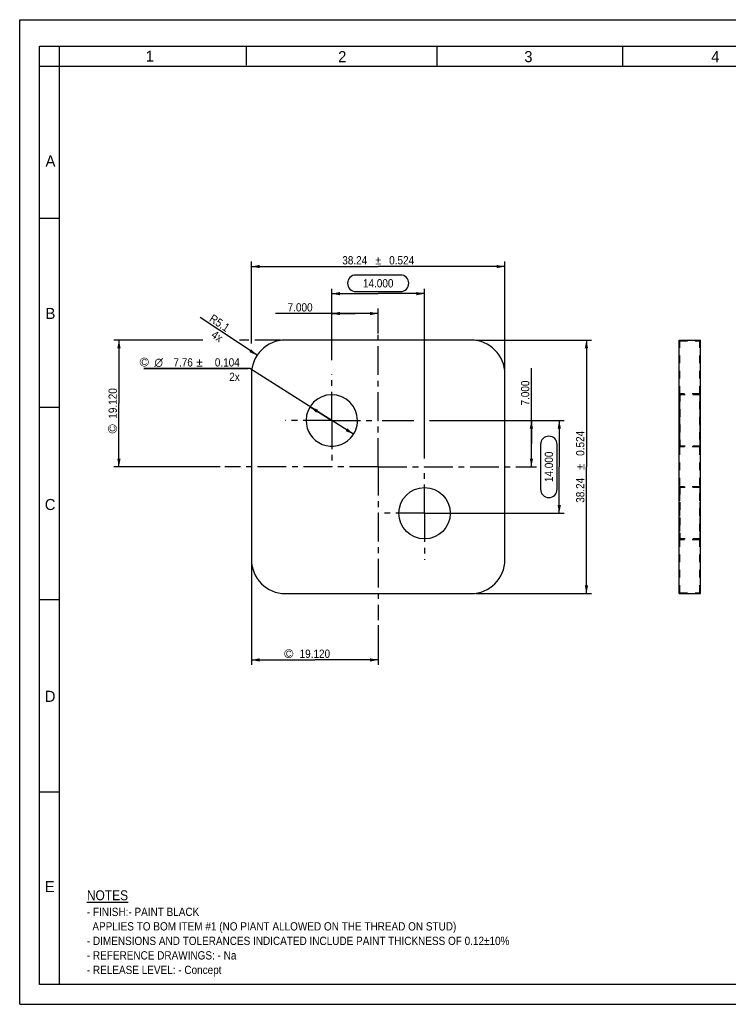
# Model space of a CAD drawing. Header units: millimetres. Extents: x 0 to 299, y -58 to 148.
# Tile 1 of 2: x 0 to 107, y 0 to 148. Entities that reach past the tile are written whole.
import ezdxf
from ezdxf.enums import TextEntityAlignment as Align

# ---------------------------------------------------------------- set-up
doc = ezdxf.new("R2010")
doc.units = ezdxf.units.MM
doc.header["$LTSCALE"] = 11.55
doc.linetypes.add('CENTER', pattern=[0.6, 0.375, -0.075, 0.075, -0.075])
doc.linetypes.add('HIDDEN', pattern=[0.2, 0.1, -0.1])
doc.layers.get('0').update_dxf_attribs({"linetype": 'CONTINUOUS'})
doc.layers.add('02___PRT_ALL_AXES', color=7, linetype='CONTINUOUS')
doc.layers.add('DEFAULT_2', color=8, linetype='HIDDEN')
doc.styles.get("Standard").update_dxf_attribs({"font": 'txt', "width": 0.9})
doc.styles.add('TEXTSTYLE_14', font='txt', dxfattribs={"width": 0.5})
doc.styles.add('TEXTSTYLE_2', font='txt')
doc.styles.add('TEXTSTYLE_6', font='gdt', dxfattribs={"width": 0.9})
doc.dimstyles.new('DIMSTYLE_1', dxfattribs={"dimtxt": 1.25, "dimasz": 1.25, "dimexe": 1.5, "dimexo": 1.5, "dimtad": 1, "dimzin": 0, "dimdsep": 46, "dimtxsty": 'Standard', "dimblk": '_FILLED', "dimblk1": '_FILLED', "dimblk2": '_FILLED', "dimcen": 0.09, "dimazin": 0, "dimtol": 1, "dimtp": 0.524, "dimtm": 0.524, "dimtfac": 1, "dimtdec": 3, "dimtofl": 0, "dimtmove": 0, "dimatfit": 3, "dimldrblk": '_FILLED', "dimfxl": 0, "dimtolj": 1, "dimtzin": 0, "dimarcsym": 0})
doc.dimstyles.new('DIMSTYLE_2', dxfattribs={"dimtxt": 1.25, "dimasz": 1.25, "dimexe": 1.5, "dimexo": 1.5, "dimtad": 1, "dimdec": 1, "dimzin": 0, "dimdsep": 46, "dimtxsty": 'Standard', "dimblk": '_FILLED', "dimblk1": '_FILLED', "dimblk2": '_FILLED', "dimcen": 0.09, "dimazin": 0, "dimtp": 0.2, "dimtm": 0.2, "dimtfac": 1, "dimtdec": 1, "dimtofl": 0, "dimtmove": 0, "dimatfit": 3, "dimldrblk": '_FILLED', "dimfxl": 0, "dimtolj": 1, "dimtzin": 0, "dimarcsym": 0})
doc.dimstyles.new('DIMSTYLE_3', dxfattribs={"dimtxt": 1.25, "dimasz": 1.25, "dimexe": 1.5, "dimexo": 1.5, "dimtad": 1, "dimzin": 0, "dimdsep": 46, "dimtxsty": 'Standard', "dimblk": '_FILLED', "dimblk1": '_FILLED', "dimblk2": '_FILLED', "dimcen": 0.09, "dimazin": 0, "dimtol": 1, "dimtp": 0.104, "dimtm": 0.104, "dimtfac": 1, "dimtdec": 3, "dimtmove": 0, "dimatfit": 2, "dimldrblk": '_FILLED', "dimfxl": 0, "dimtolj": 1, "dimtzin": 0, "dimarcsym": 0})
doc.dimstyles.new('DIMSTYLE_4', dxfattribs={"dimtxt": 1.25, "dimasz": 1.25, "dimexe": 1.5, "dimexo": 1.5, "dimtad": 1, "dimdec": 3, "dimzin": 0, "dimdsep": 46, "dimtxsty": 'Standard', "dimblk": '_FILLED', "dimblk1": '_FILLED', "dimblk2": '_FILLED', "dimcen": 0.09, "dimazin": 0, "dimtp": 0.2, "dimtm": 0.2, "dimtfac": 1, "dimtdec": 3, "dimtofl": 0, "dimtmove": 0, "dimatfit": 3, "dimldrblk": '_FILLED', "dimfxl": 0, "dimtolj": 1, "dimtzin": 0, "dimarcsym": 0})
doc.dimstyles.new('DIMSTYLE_5', dxfattribs={"dimtxt": 1.25, "dimasz": 1.25, "dimexe": 1.5, "dimexo": 1.5, "dimtad": 1, "dimdec": 3, "dimzin": 0, "dimdsep": 46, "dimtxsty": 'Standard', "dimblk": '_FILLED', "dimblk1": '_FILLED', "dimblk2": '_FILLED', "dimcen": 0.09, "dimazin": 0, "dimtp": 0.01, "dimtm": 0.01, "dimtfac": 1, "dimtdec": 3, "dimtofl": 0, "dimtmove": 0, "dimatfit": 3, "dimldrblk": '_FILLED', "dimfxl": 0, "dimtolj": 1, "dimtzin": 0, "dimarcsym": 0})

# ---------------------------------------------------------------- blocks, each defined once
blk = doc.blocks.new('_FILLED')
at = {"color": 0, "linetype": 'ByBlock'}
blk.add_solid([(0, 0), (-1, 0.2), (-1, -0.2)], dxfattribs=at)
blk = doc.blocks.new('*D1')
at = {"color": 2, "linetype": 'Continuous'}
for p, q in [((34.98, 99.65), (34.98, 112.02)), ((73.22, 95.81), (73.22, 112.02)), ((34.98, 111.27), (54.1, 111.27)), ((73.22, 111.27), (54.1, 111.27))]:
    blk.add_line(p, q, dxfattribs=at)
at = {"color": 2, "linetype": 'Continuous', "xscale": 1.25, "yscale": 1.25, "zscale": 1.25, "rotation": 180}
blk.add_blockref('_FILLED', (34.98, 111.27), dxfattribs=at)
at = {"color": 2, "linetype": 'Continuous', "xscale": 1.25, "yscale": 1.25, "zscale": 1.25}
blk.add_blockref('_FILLED', (73.22, 111.27), dxfattribs=at)
at = {"color": 2, "linetype": 'Continuous', "style": 'TEXTSTYLE_6'}
blk.add_text('`', height=1.25, dxfattribs=at).set_placement((54.1, 111.59), align=Align.CENTER)
at = {"color": 2, "linetype": 'Continuous', "width": 0.9}
for s, p in [('38.24', (50.56, 111.59)), ('0.524', (57.64, 111.59))]:
    blk.add_text(s, height=1.25, dxfattribs=at).set_placement(p, align=Align.CENTER)
blk = doc.blocks.new('*D2')
at = {"color": 2, "linetype": 'Continuous'}
blk.add_line((35.83, 97.89), (27.23, 103.59), dxfattribs=at)
at = {"color": 2, "linetype": 'Continuous', "xscale": 1.25, "yscale": 1.25, "zscale": 1.25, "rotation": 326.4745631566}
blk.add_blockref('_FILLED', (35.83, 97.89), dxfattribs=at)
at = {"color": 2, "linetype": 'Continuous', "insert": (31.84, 102.4), "char_height": 1.25, "width": 4.5, "attachment_point": 3, "rotation": 326.4746, "line_spacing_factor": 0.9}
blk.add_mtext('R5.1\\P4x', dxfattribs=at)
blk = doc.blocks.new('*D3')
at = {"color": 2, "linetype": 'Continuous'}
for p, q in [((34.71, 95.88), (18.71, 95.88)), ((18.71, 95.88), (34.46, 95.88)), ((47.1, 88.06), (34.71, 95.88)), ((43.82, 90.13), (47.1, 88.06)), ((50.38, 85.99), (47.1, 88.06))]:
    blk.add_line(p, q, dxfattribs=at)
at = {"color": 2, "linetype": 'Continuous', "xscale": 1.25, "yscale": 1.25, "zscale": 1.25}
for p, rotation in [((43.82, 90.13), 147.7223730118), ((50.38, 85.99), 327.7223730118)]:
    blk.add_blockref('_FILLED', p, dxfattribs=dict(at, rotation=rotation))
at = {"color": 2, "linetype": 'Continuous', "style": 'TEXTSTYLE_6'}
for s, p in [('n', (21.63, 96.19)), ('`', (27.59, 96.19))]:
    blk.add_text(s, height=1.25, dxfattribs=at).set_placement(p, align=Align.RIGHT)
at = {"color": 2, "linetype": 'Continuous', "width": 0.9}
for s, p in [('7.76', (26.13, 96.19)), ('0.104', (33.21, 96.19)), ('2x', (33.21, 94.01))]:
    blk.add_text(s, height=1.25, dxfattribs=at).set_placement(p, align=Align.RIGHT)
blk = doc.blocks.new('*D4')
at = {"color": 2, "linetype": 'Continuous'}
for p, q in [((68.85, 100.18), (86.27, 100.18)), ((85.52, 100.18), (85.52, 81.06)), ((85.52, 61.94), (85.52, 81.06)), ((68.85, 61.94), (86.27, 61.94))]:
    blk.add_line(p, q, dxfattribs=at)
at = {"color": 2, "linetype": 'Continuous', "xscale": 1.25, "yscale": 1.25, "zscale": 1.25}
for p, rotation in [((85.52, 100.18), 90), ((85.52, 61.94), 270)]:
    blk.add_blockref('_FILLED', p, dxfattribs=dict(at, rotation=rotation))
at = {"color": 2, "linetype": 'Continuous', "width": 0.9}
for s, p in [('0.524', (85.21, 84.6)), ('38.24', (85.21, 77.52))]:
    blk.add_text(s, height=1.25, rotation=90, dxfattribs=at).set_placement(p, align=Align.CENTER)
at = {"color": 2, "linetype": 'Continuous', "style": 'TEXTSTYLE_6'}
blk.add_text('`', height=1.25, rotation=90, dxfattribs=at).set_placement((85.21, 81.06), align=Align.CENTER)
blk = doc.blocks.new('*D5')
at = {"color": 2, "linetype": 'Continuous'}
for p, q in [((34.98, 66.31), (34.98, 51.19)), ((54.1, 57.19), (54.1, 51.19)), ((34.98, 51.94), (44.54, 51.94)), ((54.1, 51.94), (44.54, 51.94))]:
    blk.add_line(p, q, dxfattribs=at)
at = {"color": 2, "linetype": 'Continuous', "xscale": 1.25, "yscale": 1.25, "zscale": 1.25, "rotation": 180}
blk.add_blockref('_FILLED', (34.98, 51.94), dxfattribs=at)
at = {"color": 2, "linetype": 'Continuous', "xscale": 1.25, "yscale": 1.25, "zscale": 1.25}
blk.add_blockref('_FILLED', (54.1, 51.94), dxfattribs=at)
at = {"color": 2, "linetype": 'Continuous', "insert": (44.54, 53.5), "char_height": 1.25, "width": 6.75, "attachment_point": 2, "line_spacing_factor": 0.9}
blk.add_mtext('19.120', dxfattribs=at)
blk = doc.blocks.new('*D6')
at = {"color": 2, "linetype": 'Continuous'}
for p, q in [((27.65, 100.18), (14.23, 100.18)), ((14.98, 100.18), (14.98, 90.62)), ((34.58, 100.18), (33.16, 100.18)), ((39.35, 100.18), (35.48, 100.18)), ((14.98, 81.06), (14.98, 90.62)), ((30.23, 81.06), (14.23, 81.06))]:
    blk.add_line(p, q, dxfattribs=at)
at = {"color": 2, "linetype": 'Continuous', "xscale": 1.25, "yscale": 1.25, "zscale": 1.25}
for p, rotation in [((14.98, 100.18), 90), ((14.98, 81.06), 270)]:
    blk.add_blockref('_FILLED', p, dxfattribs=dict(at, rotation=rotation))
at = {"color": 2, "linetype": 'Continuous', "insert": (13.41, 90.62), "char_height": 1.25, "width": 6.75, "attachment_point": 2, "rotation": 90, "line_spacing_factor": 0.9}
blk.add_mtext('19.120', dxfattribs=at)
blk = doc.blocks.new('*D7')
at = {"color": 2, "linetype": 'Continuous'}
for p, q in [((47.1, 97.43), (47.1, 107.93)), ((47.1, 107.18), (54.1, 107.18)), ((61.1, 107.18), (54.1, 107.18)), ((61.1, 82.33), (61.1, 107.93))]:
    blk.add_line(p, q, dxfattribs=at)
at = {"color": 2, "linetype": 'Continuous', "xscale": 1.25, "yscale": 1.25, "zscale": 1.25, "rotation": 180}
blk.add_blockref('_FILLED', (47.1, 107.18), dxfattribs=at)
at = {"color": 2, "linetype": 'Continuous', "xscale": 1.25, "yscale": 1.25, "zscale": 1.25}
blk.add_blockref('_FILLED', (61.1, 107.18), dxfattribs=at)
at = {"color": 2, "linetype": 'Continuous', "insert": (54.1, 109.37), "char_height": 1.25, "width": 6.75, "attachment_point": 2, "line_spacing_factor": 0.9}
blk.add_mtext('14.000', dxfattribs=at)
blk = doc.blocks.new('*D8')
at = {"color": 2, "linetype": 'Continuous'}
for p, q in [((54.69, 88.06), (59.49, 88.06)), ((61.84, 88.06), (82.17, 88.06)), ((81.42, 88.06), (81.42, 81.06)), ((81.42, 74.06), (81.42, 81.06)), ((61.85, 74.06), (82.17, 74.06))]:
    blk.add_line(p, q, dxfattribs=at)
at = {"color": 2, "linetype": 'Continuous', "xscale": 1.25, "yscale": 1.25, "zscale": 1.25}
for p, rotation in [((81.42, 88.06), 90), ((81.42, 74.06), 270)]:
    blk.add_blockref('_FILLED', p, dxfattribs=dict(at, rotation=rotation))
at = {"color": 2, "linetype": 'Continuous', "insert": (79.23, 81.06), "char_height": 1.25, "width": 6.75, "attachment_point": 2, "rotation": 90, "line_spacing_factor": 0.9}
blk.add_mtext('14.000', dxfattribs=at)
blk = doc.blocks.new('*D9')
at = {"color": 2, "linetype": 'Continuous'}
for p, q in [((77.22, 84.56), (77.22, 95.94)), ((63.77, 88.06), (77.97, 88.06)), ((77.22, 88.06), (77.22, 84.56)), ((77.22, 81.06), (77.22, 84.56)), ((77.22, 81.06), (77.97, 81.06))]:
    blk.add_line(p, q, dxfattribs=at)
at = {"color": 2, "linetype": 'Continuous', "xscale": 1.25, "yscale": 1.25, "zscale": 1.25}
for p, rotation in [((77.22, 88.06), 90), ((77.22, 81.06), 270)]:
    blk.add_blockref('_FILLED', p, dxfattribs=dict(at, rotation=rotation))
at = {"color": 2, "linetype": 'Continuous', "insert": (75.65, 90.31), "char_height": 1.25, "width": 5.625, "attachment_point": 1, "rotation": 90, "line_spacing_factor": 0.9}
blk.add_mtext('7.000', dxfattribs=at)
blk = doc.blocks.new('*D10')
at = {"color": 2, "linetype": 'Continuous'}
for p, q in [((50.6, 104.18), (38.58, 104.18)), ((47.1, 97.16), (47.1, 104.93)), ((47.1, 104.18), (50.6, 104.18)), ((54.1, 104.18), (50.6, 104.18)), ((54.1, 101.16), (54.1, 104.93))]:
    blk.add_line(p, q, dxfattribs=at)
at = {"color": 2, "linetype": 'Continuous', "xscale": 1.25, "yscale": 1.25, "zscale": 1.25, "rotation": 180}
blk.add_blockref('_FILLED', (47.1, 104.18), dxfattribs=at)
at = {"color": 2, "linetype": 'Continuous', "xscale": 1.25, "yscale": 1.25, "zscale": 1.25}
blk.add_blockref('_FILLED', (54.1, 104.18), dxfattribs=at)
at = {"color": 2, "linetype": 'Continuous', "insert": (44.2, 105.74), "char_height": 1.25, "width": 5.625, "attachment_point": 3, "line_spacing_factor": 0.9}
blk.add_mtext('7.000', dxfattribs=at)
blk = doc.blocks.new('REV_2_BL2', base_point=(18.79, 96.86))
at = {"color": 1, "linetype": 'Continuous', "const_width": 0.0875}
blk.add_lwpolyline([(18.17, 96.86, 1), (19.42, 96.86, 1)], format="xyb", close=True, dxfattribs=at)
at = {"color": 2, "linetype": 'Continuous', "style": 'TEXTSTYLE_14', "width": 1.02381}
blk.add_text('C', height=0.875, dxfattribs=at).set_placement((18.35, 96.42))
blk = doc.blocks.new('REV_2_BL3', base_point=(40.6, 52.89))
at = {"color": 1, "linetype": 'Continuous', "const_width": 0.0875}
blk.add_lwpolyline([(39.98, 52.89, 1), (41.23, 52.89, 1)], format="xyb", close=True, dxfattribs=at)
at = {"color": 2, "linetype": 'Continuous', "style": 'TEXTSTYLE_14', "width": 1.02381}
blk.add_text('C', height=0.875, dxfattribs=at).set_placement((40.16, 52.45))
blk = doc.blocks.new('REV_2_BL4', base_point=(14, 86.79))
at = {"color": 1, "linetype": 'Continuous', "const_width": 0.0875}
blk.add_lwpolyline([(13.37, 86.79, 1), (14.62, 86.79, 1)], format="xyb", close=True, dxfattribs=at)
at = {"color": 2, "linetype": 'Continuous', "style": 'TEXTSTYLE_14', "width": 1.02381}
blk.add_text('C', height=0.875, rotation=90, dxfattribs=at).set_placement((14.44, 86.35))

msp = doc.modelspace()

# ---------------------------------------------------------------- linework, layer by layer
at = {"color": 7, "linetype": 'Continuous'}
for p, q in [((0, 0), (0, 148.5)), ((0, 148.5), (210, 148.5)), ((3, 3), (3, 144.5)), ((3, 144.5), (206.5, 144.5)), ((6, 3), (6, 144.5)), ((34.2189, 141.6505), (34.2189, 144.4317)), ((63, 141.5), (63, 144.5)), ((91, 141.5), (91, 144.5)), ((3, 141.5), (206.5, 141.5)), ((6, 118.5), (3, 118.5)), ((6, 90), (3, 90)), ((6, 61), (3, 61)), ((6, 32), (3, 32)), ((206.5, 3), (3, 3)), ((0, 0), (210, 0))]:
    msp.add_line(p, q, dxfattribs=at)
at = {"color": 2, "linetype": 'Continuous'}
for p, q in [((57.4724, 109.9923), (50.7224, 109.9923)), ((50.7224, 107.4923), (57.4724, 107.4923)), ((78.6035, 84.4348), (78.6035, 77.6848)), ((81.1035, 77.6848), (81.1035, 84.4348))]:
    msp.add_line(p, q, dxfattribs=at)
at = {"color": 6, "linetype": 'Continuous'}
for p, q in [((68.0974, 100.1798), (40.0974, 100.1798)), ((99.5041, 61.9398), (99.5041, 100.1798)), ((99.5041, 100.1798), (102.7441, 100.1798)), ((102.7441, 61.9398), (102.7441, 100.1798)), ((34.9774, 95.0598), (34.9774, 67.0598)), ((73.2174, 67.0598), (73.2174, 95.0598)), ((40.0974, 61.9398), (68.0974, 61.9398)), ((99.5041, 61.9398), (102.7441, 61.9398))]:
    msp.add_line(p, q, dxfattribs=at)
msp.add_circle((61.0974, 74.0598), 3.88, dxfattribs=at)
at = {"color": 2, "linetype": 'Continuous'}
for centre, radius, start, end in [((50.7224, 108.7423), 1.25, 90, 270), ((57.4724, 108.7423), 1.25, 270, 90), ((47.0974, 88.0598), 3.88, 316.782086, 360), ((79.8535, 84.4348), 1.25, 0, 180), ((79.8535, 77.6848), 1.25, 180, 360)]:
    msp.add_arc(centre, radius, start, end, dxfattribs=at)
at = {"color": 6, "linetype": 'Continuous'}
for centre, radius, start, end in [((40.0974, 95.0598), 5.12, 90, 180), ((68.0974, 95.0598), 5.12, 0, 90), ((47.0974, 88.0598), 3.88, 0, 180), ((47.0974, 88.0598), 3.88, 180, 316.782086), ((40.0974, 67.0598), 5.12, 180, 270), ((68.0974, 67.0598), 5.12, 270, 360)]:
    msp.add_arc(centre, radius, start, end, dxfattribs=at)
at = {"layer": '02___PRT_ALL_AXES', "color": 7, "linetype": 'CENTER'}
for p, q in [((54.0974, 81.0598), (54.0974, 104.1798)), ((47.0974, 88.0598), (47.0974, 95.0598)), ((47.0974, 88.0598), (40.0974, 88.0598)), ((47.0974, 88.0598), (47.0974, 81.0598)), ((47.0974, 88.0598), (54.0974, 88.0598)), ((54.0974, 81.0598), (30.9774, 81.0598)), ((54.0974, 81.0598), (54.0974, 57.9398)), ((54.0974, 81.0598), (77.2174, 81.0598)), ((61.0974, 74.0598), (61.0974, 81.0598)), ((61.0974, 74.0598), (54.0974, 74.0598)), ((61.0974, 74.0598), (68.0974, 74.0598)), ((61.0974, 74.0598), (61.0974, 67.0598))]:
    msp.add_line(p, q, dxfattribs=at)
at = {"layer": '02___PRT_ALL_AXES', "color": 8, "linetype": 'HIDDEN'}
for p, q in [((99.6241, 92.0598), (99.6241, 84.0598)), ((102.6241, 92.0598), (99.6241, 92.0598)), ((102.6241, 92.0598), (102.6241, 84.0598)), ((102.6241, 84.0598), (99.6241, 84.0598)), ((102.6241, 78.0598), (99.6241, 78.0598)), ((99.6241, 78.0598), (99.6241, 70.0598)), ((102.6241, 78.0598), (102.6241, 70.0598)), ((102.6241, 70.0598), (99.6241, 70.0598))]:
    msp.add_line(p, q, dxfattribs=at)
at = {"layer": 'DEFAULT_2', "color": 8, "linetype": 'HIDDEN'}
for p, q in [((99.6241, 62.0598), (99.6241, 100.0598)), ((99.6241, 100.0598), (102.6241, 100.0598)), ((102.6241, 62.0598), (102.6241, 100.0598)), ((102.7441, 91.9398), (99.5041, 91.9398)), ((102.7441, 84.1798), (99.5041, 84.1798)), ((102.7441, 77.9398), (99.5041, 77.9398)), ((102.7441, 70.1798), (99.5041, 70.1798)), ((99.6241, 62.0598), (102.6241, 62.0598))]:
    msp.add_line(p, q, dxfattribs=at)

# ---------------------------------------------------------------- block references
at = {"color": 2, "linetype": 'Continuous'}
for name, p in [('REV_2_BL2', (18.7921, 96.859)), ('REV_2_BL4', (13.9982, 86.7916)), ('REV_2_BL3', (40.6018, 52.888))]:
    msp.add_blockref(name, p, dxfattribs=at)

# ---------------------------------------------------------------- texts
at = {"color": 2, "linetype": 'Continuous', "char_height": 1.6687, "width": 1.668673, "attachment_point": 1, "line_spacing_factor": 0.9, "style": 'TEXTSTYLE_2'}
for s, insert in [('1', (19.022, 143.8402)), ('2', (48.0633, 143.7624)), ('3', (76.1449, 143.7624)), ('4', (104.3548, 143.7624)), ('A', (3.9035, 128.025)), ('B', (3.9035, 105.0287)), ('C', (3.7901, 76.2128)), ('D', (3.7901, 47.2845)), ('E', (3.788, 18.5843))]:
    msp.add_mtext(s, dxfattribs=dict(at, insert=insert))
at = {"color": 2, "linetype": 'Continuous', "insert": (10.1362, 17.1969), "char_height": 1.5, "width": 82.458333, "attachment_point": 1, "line_spacing_factor": 1.05}
msp.add_mtext('\\LNOTES\\P\\H1.25;\\l- FINISH:- PAINT BLACK\\P  APPLIES TO BOM ITEM #1 (NO PIANT ALLOWED ON THE THREAD ON STUD)\\P- DIMENSIONS AND TOLERANCES INDICATED INCLUDE PAINT THICKNESS OF 0.12\\fgdt;{\\fgdt;`}\\ftxt;10%\\P- REFERENCE DRAWINGS: - Na\\P- RELEASE LEVEL: - Concept', dxfattribs=at)

# ---------------------------------------------------------------- dimensions: what is measured, and where the dimension line sits
at = {"color": 2, "linetype": 'Continuous'}
for base, p1, p2, dimstyle, picture, middle in [((73.2174, 111.2748), (34.9774, 98.1481), (73.2174, 94.3098), 'DIMSTYLE_1', '*D1', (54.0974, 111.2748)), ((61.0974, 107.1798), (47.0974, 95.9327), (61.0974, 80.8324), 'DIMSTYLE_5', '*D7', (54.238, 107.1798)), ((54.0974, 51.9398), (34.9774, 67.8098), (54.0974, 58.6898), 'DIMSTYLE_4', '*D5', (44.678, 51.9398))]:
    dim = msp.add_linear_dim(base=base, p1=p1, p2=p2, dimstyle=dimstyle, dxfattribs=at)
    dim.commit()
    dim.dimension.update_dxf_attribs({"geometry": picture, "text_midpoint": middle, "dimtype": 160})
for base, p1, p2, angle, dimstyle, picture, middle in [((47.0974, 104.1798), (54.0974, 99.6603), (47.0974, 95.6633), 180, 'DIMSTYLE_5', '*D10', (41.3883, 104.1798)), ((14.9774, 81.0598), (40.8474, 100.1798), (31.7274, 81.0598), 270, 'DIMSTYLE_4', '*D6', (14.9774, 90.7605)), ((85.5234, 61.9398), (67.3474, 100.1798), (67.3474, 61.9398), 270, 'DIMSTYLE_1', '*D4', (85.5234, 81.0598)), ((77.2174, 88.0598), (79.4674, 81.0598), (62.271, 88.0598), 90, 'DIMSTYLE_5', '*D9', (77.2174, 93.1271)), ((81.416, 74.0598), (53.1882, 88.0598), (60.3474, 74.0598), 270, 'DIMSTYLE_5', '*D8', (81.416, 81.2005))]:
    dim = msp.add_linear_dim(base=base, p1=p1, p2=p2, angle=angle, dimstyle=dimstyle, dxfattribs=at)
    dim.commit()
    dim.dimension.update_dxf_attribs({"geometry": picture, "text_midpoint": middle, "dimtype": 160})
dim = msp.add_radius_dim(center=(40.0974, 95.0598), mpoint=(35.8291, 97.8877), text='R<>\\P4x', dimstyle='DIMSTYLE_2', override={"dimpost": '<>'}, dxfattribs=at)
dim.commit()
dim.dimension.update_dxf_attribs({"geometry": '*D2', "text_midpoint": (29.5215, 102.0666), "dimtype": 164})
dim = msp.add_diameter_dim_2p(p1=(43.8169, 90.1319), p2=(50.3778, 85.9878), text='%%c<>\\P2x', dimstyle='DIMSTYLE_3', override={"dimtih": 1, "dimtoh": 1, "dimpost": '<>'}, dxfattribs=at)
dim.commit()
dim.dimension.update_dxf_attribs({"geometry": '*D3', "text_midpoint": (26.5892, 95.7252), "dimtype": 163})

doc.saveas('drawing.dxf')
